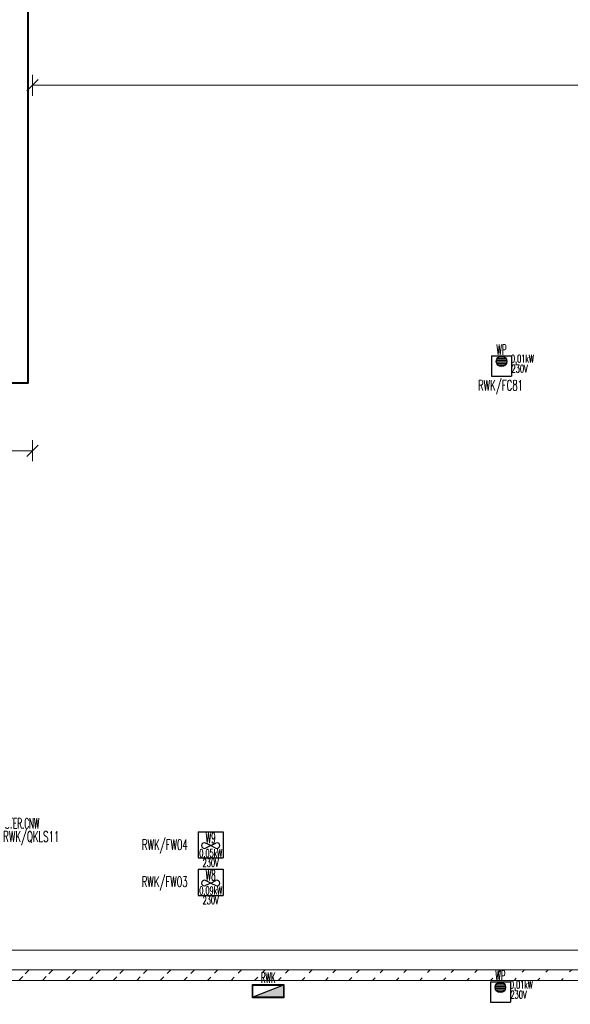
# Model space of a CAD drawing. Header units: millimetres. Extents: x -7955266 to 72030, y -46136 to 9299934.
# Tile 142 of 203: x -5129924 to -5119441, y 6615081 to 6633842. Entities that reach past the tile are written whole.
import ezdxf
from ezdxf.enums import TextEntityAlignment as Align

# ---------------------------------------------------------------- set-up
doc = ezdxf.new("R2010")
doc.units = ezdxf.units.MM
doc.header["$LTSCALE"] = 10
for name, color, linetype, lineweight in [('!XREF', 8, 'Continuous', 5), ('BMS_urzadzenia_nr_obw_magistrala', 140, 'Continuous', 13), ('BMS_urzadzenia_WE_WY', 30, 'Continuous', 20), ('IE_ATRYBUTY_ BLOCK_1', 7, 'Continuous', 25), ('IE_ATRYBUTY_ BLOCK_2', 7, 'Continuous', 18), ('IE_rozdzielnice', 1, 'Continuous', 25), ('IE_trasy kablowe', 6, 'Continuous', 18), ('IE_urzadzenia', 30, 'Continuous', 25), ('IE_urzadzenia_nr_obw', 94, 'Continuous', 20), ('IE_zwody', 140, 'Continuous', 40), ('XREF_E_PRZ24002_rzut dachu$0$0-DACH-ISTN', 8, 'Continuous', 5), ('XREF_E_PRZ24002_rzut dachu$0$DO-HALA-WYMIAR', 8, 'Continuous', 5)]:
    doc.layers.add(name, color=color, linetype=linetype, lineweight=lineweight)
doc.styles.add('ROMANS', font='romans.shx', dxfattribs={"width": 0.8})
doc.styles.add('XREF_E_PRZ24002_rzut dachu$0$CP_ATTR', font='ROMANS.SHX')
doc.styles.add('XREF_E_PRZ24002_rzut dachu$0$ROMANS', font='romans.shx', dxfattribs={"width": 0.8})
doc.dimstyles.new('XREF_E_PRZ24002_rzut dachu$0$STANDARD', dxfattribs={"dimscale": 1.4, "dimtxt": 21, "dimasz": 0.5, "dimexe": 0.2, "dimexo": 0.1, "dimgap": 6, "dimtad": 1, "dimdec": 1, "dimrnd": 0.5, "dimzin": 12, "dimdsep": 46, "dimtxsty": 'XREF_E_PRZ24002_rzut dachu$0$ROMANS', "dimblk1": 'XREF_E_PRZ24002_rzut dachu$0$Q', "dimblk2": 'XREF_E_PRZ24002_rzut dachu$0$Q', "dimsah": 1, "dimcen": 0.5, "dimse1": 1, "dimse2": 1, "dimclrd": 8, "dimclre": 8, "dimclrt": 7, "dimadec": 0, "dimazin": 0, "dimtfac": 1, "dimtdec": 1, "dimtix": 1, "dimtmove": 2, "dimatfit": 3, "dimldrblk": 'XREF_E_PRZ24002_rzut dachu$0$Q', "dimfxl": 1, "dimtolj": 1, "dimtzin": 12, "dimarcsym": 0})

# ---------------------------------------------------------------- blocks, each defined once
blk = doc.blocks.new('XREF_E_PRZ24002_rzut dachu$0$Q')
for p, q in [((0, 20), (0, -20)), ((10.6, 10.6), (-10.6, -10.6))]:
    blk.add_line(p, q)
blk = doc.blocks.new('*D283')
at = {"layer": 'XREF_E_PRZ24002_rzut dachu$0$DO-HALA-WYMIAR', "color": 8, "lineweight": -2, "transparency": 16777216}
blk.add_line((-268531.7, 268178), (-271277.7, 268178), dxfattribs=at)
at = {"layer": 'XREF_E_PRZ24002_rzut dachu$0$DO-HALA-WYMIAR', "color": 8, "linetype": 'ByBlock', "lineweight": -2, "transparency": 16777216, "rotation": 180}
blk.add_blockref('XREF_E_PRZ24002_rzut dachu$0$Q', (-271278.7, 268178), dxfattribs=at)
at = {"layer": 'XREF_E_PRZ24002_rzut dachu$0$DO-HALA-WYMIAR', "color": 8, "linetype": 'ByBlock', "lineweight": -2, "transparency": 16777216}
blk.add_blockref('XREF_E_PRZ24002_rzut dachu$0$Q', (-268530.7, 268178), dxfattribs=at)
at = {"layer": 'XREF_E_PRZ24002_rzut dachu$0$DO-HALA-WYMIAR', "color": 7, "transparency": 16777216, "insert": (-269904.7, 268211), "char_height": 42, "attachment_point": 5, "style": 'XREF_E_PRZ24002_rzut dachu$0$ROMANS'}
blk.add_mtext('\\A1;   2748', dxfattribs=at)
blk = doc.blocks.new('*D285')
at = {"layer": 'XREF_E_PRZ24002_rzut dachu$0$DO-HALA-WYMIAR', "color": 8, "lineweight": -2, "transparency": 16777216}
blk.add_line((-271279.7, 267481.4), (-276811.7, 267481.4), dxfattribs=at)
at = {"layer": 'XREF_E_PRZ24002_rzut dachu$0$DO-HALA-WYMIAR', "color": 8, "linetype": 'ByBlock', "lineweight": -2, "transparency": 16777216, "rotation": 180}
blk.add_blockref('XREF_E_PRZ24002_rzut dachu$0$Q', (-276812.7, 267481.4), dxfattribs=at)
at = {"layer": 'XREF_E_PRZ24002_rzut dachu$0$DO-HALA-WYMIAR', "color": 8, "linetype": 'ByBlock', "lineweight": -2, "transparency": 16777216}
blk.add_blockref('XREF_E_PRZ24002_rzut dachu$0$Q', (-271278.7, 267481.4), dxfattribs=at)
at = {"layer": 'XREF_E_PRZ24002_rzut dachu$0$DO-HALA-WYMIAR', "color": 7, "transparency": 16777216, "insert": (-274045.7, 267514.4), "char_height": 42, "attachment_point": 5, "style": 'XREF_E_PRZ24002_rzut dachu$0$ROMANS'}
blk.add_mtext('\\A1;5534', dxfattribs=at)
blk = doc.blocks.new('*D287')
at = {"layer": 'XREF_E_PRZ24002_rzut dachu$0$DO-HALA-WYMIAR', "color": 8, "lineweight": -2, "transparency": 16777216}
blk.add_line((-268531.7, 266529.5), (-276811.7, 266529.5), dxfattribs=at)
at = {"layer": 'XREF_E_PRZ24002_rzut dachu$0$DO-HALA-WYMIAR', "color": 8, "linetype": 'ByBlock', "lineweight": -2, "transparency": 16777216, "rotation": 180}
blk.add_blockref('XREF_E_PRZ24002_rzut dachu$0$Q', (-276812.7, 266529.5), dxfattribs=at)
at = {"layer": 'XREF_E_PRZ24002_rzut dachu$0$DO-HALA-WYMIAR', "color": 8, "linetype": 'ByBlock', "lineweight": -2, "transparency": 16777216}
blk.add_blockref('XREF_E_PRZ24002_rzut dachu$0$Q', (-268530.7, 266529.5), dxfattribs=at)
at = {"layer": 'XREF_E_PRZ24002_rzut dachu$0$DO-HALA-WYMIAR', "color": 7, "transparency": 16777216, "insert": (-272549.6, 266562.5), "char_height": 42, "attachment_point": 5, "style": 'XREF_E_PRZ24002_rzut dachu$0$ROMANS'}
blk.add_mtext('\\A1;8282', dxfattribs=at)
blk = doc.blocks.new('urzadzenie_wpust dachowy')
h = blk.add_hatch()
h.set_pattern_fill('ANSI31', color=256, scale=10, angle=315, style=0)
h.set_pattern_definition([(0, (3e-14, -297.45), (1e-14, 31.75), [])])
edge = h.paths.add_edge_path()
edge.add_arc((-1, -104), 100, 0, 360)
for p, q in [((-192, 0), (192, 0)), ((-192, 0), (-192, -384)), ((192, 0), (192, -384)), ((-192, -384), (192, -384))]:
    blk.add_line(p, q)
blk.add_circle((-1, -104), 100)
at = {"layer": 'BMS_urzadzenia_nr_obw_magistrala', "style": 'ROMANS', "width": 0.5, "flags": 8}
blk.add_attdef('ADR_BMS', (239, -153), '', height=150, dxfattribs=at)
at = {"layer": 'BMS_urzadzenia_WE_WY', "style": 'ROMANS', "width": 0.5, "flags": 8}
blk.add_attdef('BMS_WE_WY', (239, -358), '', height=150, dxfattribs=at)
at = {"layer": 'IE_ATRYBUTY_ BLOCK_1', "style": 'ROMANS', "width": 0.5, "flags": 8}
blk.add_attdef('TYP', text='', height=200, dxfattribs=at).set_placement((-1, 18), align=Align.CENTER)
at = {"layer": 'IE_ATRYBUTY_ BLOCK_2', "style": 'ROMANS', "width": 0.5, "flags": 8}
for tag, p in [('OPIS1', (-1, -366)), ('OPIS2', (-1, -759))]:
    blk.add_attdef(tag, text='', height=150, dxfattribs=at).set_placement(p, align=Align.CENTER)
at = {"layer": 'IE_urzadzenia_nr_obw', "style": 'ROMANS', "width": 0.5, "flags": 8}
blk.add_attdef('NR_OBW', text='', height=150, dxfattribs=at).set_placement((-1, -570), align=Align.CENTER)
blk = doc.blocks.new('urzadzenie_wentylator')
for p, q in [((-240, 0), (240, 0)), ((-240, 0), (-240, -500)), ((240, 0), (240, -500)), ((0, -266), (-99, -218)), ((0, -266), (-99, -313)), ((0, -266), (99, -218)), ((0, -266), (99, -313)), ((-240, -500), (240, -500))]:
    blk.add_line(p, q)
for centre, start, end in [((-122, -267), 64.5721, 178.2038), ((-122, -264), 181.7962, 295.4279), ((122, -267), 1.7962, 115.4279), ((122, -264), 244.5721, 358.2038)]:
    blk.add_arc(centre, 54, start, end)
at = {"layer": 'BMS_urzadzenia_nr_obw_magistrala', "style": 'ROMANS', "width": 0.5, "flags": 8}
blk.add_attdef('ADR_BMS', (289, -362), '', height=150, dxfattribs=at)
at = {"layer": 'BMS_urzadzenia_WE_WY', "style": 'ROMANS', "width": 0.5, "flags": 8}
blk.add_attdef('BMS_WE_WY', (289, -567), '', height=150, dxfattribs=at)
at = {"layer": 'IE_ATRYBUTY_ BLOCK_1', "style": 'ROMANS', "width": 0.5, "flags": 8}
blk.add_attdef('TYP', text='', height=200, dxfattribs=at).set_placement((0, -217), align=Align.CENTER)
at = {"layer": 'IE_ATRYBUTY_ BLOCK_2', "style": 'ROMANS', "width": 0.5, "flags": 8}
for tag, p in [('OPIS2', (0, -484)), ('OPIS1', (0, -668))]:
    blk.add_attdef(tag, text='', height=150, dxfattribs=at).set_placement(p, align=Align.CENTER)
at = {"layer": 'IE_urzadzenia_nr_obw', "style": 'ROMANS', "width": 0.5, "flags": 8}
blk.add_attdef('NR_OBW', (289, -176), '', height=150, dxfattribs=at)
blk = doc.blocks.new('rozdzielnica')
h = blk.add_hatch(color=256)
h.paths.add_polyline_path([(-290, -10), (290, -10), (290, -240), (-290, -240)], flags=16)
h.paths.add_polyline_path([(-300, 0), (300, 0), (300, -250), (-300, -250)])
blk.add_hatch(color=256).paths.add_polyline_path([(-290, -240), (290, -240), (290, -10)])
blk.add_line((290, -10), (-290, -240))
for points in [[(-300, 0), (300, 0), (300, -250), (-300, -250)], [(-290, -10), (290, -10), (290, -240), (-290, -240)]]:
    blk.add_lwpolyline(points, close=True)
at = {"layer": 'BMS_urzadzenia_nr_obw_magistrala', "style": 'ROMANS', "width": 0.5, "flags": 8}
blk.add_attdef('ADR_BMS', (348, -183), '', height=150, dxfattribs=at)
at = {"layer": 'BMS_urzadzenia_WE_WY', "style": 'ROMANS', "width": 0.5, "flags": 8}
blk.add_attdef('BMS_WE_WY', (348, -388), '', height=150, dxfattribs=at)
at = {"layer": 'IE_ATRYBUTY_ BLOCK_1', "style": 'ROMANS', "width": 0.5, "flags": 8}
blk.add_attdef('TYP', text='', height=200, dxfattribs=at).set_placement((0, 33), align=Align.CENTER)
at = {"layer": 'IE_ATRYBUTY_ BLOCK_2', "style": 'ROMANS', "width": 0.5, "flags": 8}
for tag, p in [('OPIS1', (0, -442)), ('OPIS2', (0, -642))]:
    blk.add_attdef(tag, text='', height=150, dxfattribs=at).set_placement(p, align=Align.CENTER)
at = {"layer": 'IE_urzadzenia_nr_obw', "style": 'ROMANS', "width": 0.5, "flags": 8}
blk.add_attdef('NR_OBW', (348, 3), '', height=150, dxfattribs=at)
blk = doc.blocks.new('urzadzenie_ogolne')
blk.add_hatch(color=256).paths.add_polyline_path([(-237, -401), (-174, -353), (-216, -325)])
for p, q in [((-114, -72), (-253, -236)), ((-253, -236), (-64, -162)), ((-64, -162), (-237, -401)), ((-216, -325), (-237, -401)), ((-237, -401), (-174, -353)), ((-216, -325), (-174, -353)), ((-17, -250), (333, -250))]:
    blk.add_line(p, q)
at = {"const_width": 10}
blk.add_lwpolyline([(-300, 0), (350, 0), (350, -450), (-300, -450), (-300, 0)], dxfattribs=at)
at = {"layer": 'BMS_urzadzenia_nr_obw_magistrala', "style": 'ROMANS', "width": 0.5, "flags": 8}
blk.add_attdef('ADR_BMS', (399, -362), '', height=150, dxfattribs=at)
at = {"layer": 'BMS_urzadzenia_WE_WY', "style": 'ROMANS', "width": 0.5, "flags": 8}
blk.add_attdef('BMS_WE_WY', (399, -567), '', height=150, dxfattribs=at)
at = {"layer": 'IE_ATRYBUTY_ BLOCK_1', "style": 'ROMANS', "width": 0.5, "flags": 8}
blk.add_attdef('TYP', text='', height=200, dxfattribs=at).set_placement((133, -225), align=Align.CENTER)
at = {"layer": 'IE_ATRYBUTY_ BLOCK_2', "style": 'ROMANS', "width": 0.5, "flags": 8}
for tag, p in [('OPIS2', (133, -425)), ('OPIS1', (0, -650))]:
    blk.add_attdef(tag, text='', height=150, dxfattribs=at).set_placement(p, align=Align.CENTER)
at = {"layer": 'IE_urzadzenia_nr_obw', "style": 'ROMANS', "width": 0.5, "flags": 8}
blk.add_attdef('NR_OBW', (399, -176), '', height=150, dxfattribs=at)
blk = doc.blocks.new('XREF_E_PRZ24002_rzut dachu')
at = {"layer": 'XREF_E_PRZ24002_rzut dachu$0$0-DACH-ISTN', "linetype": 'ByBlock', "style": 'XREF_E_PRZ24002_rzut dachu$0$CP_ATTR', "flags": 9}
for tag, p, height, width in [('NAME', (-279644.05, 267204.19), 0.01, 3.078589), ('PRODUCER', (-279644.05, 267204.19), 0.01, 3.078589), ('PRODUCT-TYPE', (-279644.05, 267204.19), 0.01, 3.078589), ('ARTICLE', (-279644.05, 267204.19), 0.01, 3.078589), ('FLOW', (-279644.05, 267204.19), 0.01, 3.078589), ('OTHER', (-279644.05, 267204.19), 0.01, 3.078589), ('NAME', (-279398.18, 267206.19), 0.01, 2.430116), ('PRODUCER', (-279398.18, 267206.19), 0.01, 2.430116), ('PRODUCT-TYPE', (-279398.18, 267206.19), 0.01, 2.430116), ('ARTICLE', (-279398.18, 267206.19), 0.01, 2.430116), ('FLOW', (-279398.18, 267206.19), 0.01, 2.430116), ('OTHER', (-279398.18, 267206.19), 0.01, 2.430116), ('NAME', (-279880.82, 267079.33), 0.01, 0.520644), ('PRODUCER', (-279880.82, 267079.33), 0.01, 0.520644), ('PRODUCT-TYPE', (-279880.82, 267079.33), 0.01, 0.520644), ('ARTICLE', (-279880.82, 267079.33), 0.01, 0.520644), ('FLOW', (-279880.82, 267079.33), 0.01, 0.520644), ('OTHER', (-279880.82, 267079.33), 0.01, 0.520644), ('NAME', (-279828.75, 267079.33), 0.0001, 1), ('PRODUCER', (-279828.75, 267079.33), 0.0001, 1), ('PRODUCT-TYPE', (-279828.75, 267079.33), 0.0001, 1), ('ARTICLE', (-279828.75, 267079.33), 0.0001, 1), ('FLOW', (-279828.75, 267079.33), 0.0001, 1), ('OTHER', (-279828.75, 267079.33), 0.0001, 1), ('NAME', (-279558.18, 266590.11), 0.0001, 1), ('PRODUCER', (-279558.18, 266590.11), 0.0001, 1), ('PRODUCT-TYPE', (-279558.18, 266590.11), 0.0001, 1), ('ARTICLE', (-279558.18, 266590.11), 0.0001, 1), ('FLOW', (-279558.18, 266590.11), 0.0001, 1), ('OTHER', (-279558.18, 266590.11), 0.0001, 1), ('NAME', (-280739.27, 251288.91), 0.0001, 1), ('PRODUCER', (-280739.27, 251288.91), 0.0001, 1), ('PRODUCT-TYPE', (-280739.27, 251288.91), 0.0001, 1), ('ARTICLE', (-280739.27, 251288.91), 0.0001, 1), ('FLOW', (-280739.27, 251288.91), 0.0001, 1), ('OTHER', (-280739.27, 251288.91), 0.0001, 1), ('NAME', (-280605.65, 251288.91), 0.0001, 1), ('PRODUCER', (-280605.65, 251288.91), 0.0001, 1), ('PRODUCT-TYPE', (-280605.65, 251288.91), 0.0001, 1), ('ARTICLE', (-280605.65, 251288.91), 0.0001, 1), ('FLOW', (-280605.65, 251288.91), 0.0001, 1), ('OTHER', (-280605.65, 251288.91), 0.0001, 1), ('NAME', (-279957.38, 251288.91), 0.0001, 1), ('PRODUCER', (-279957.38, 251288.91), 0.0001, 1), ('PRODUCT-TYPE', (-279957.38, 251288.91), 0.0001, 1), ('ARTICLE', (-279957.38, 251288.91), 0.0001, 1), ('FLOW', (-279957.38, 251288.91), 0.0001, 1), ('OTHER', (-279957.38, 251288.91), 0.0001, 1)]:
    blk.add_attdef(tag, p, '', height=height, dxfattribs=dict(at, width=width))
for tag, p, height, rotation, width in [('PRODUCT-TYPE', (-279196.19, 267204.19), 0.0001, 180, 1), ('NAME', (-279196.19, 267204.19), 0.0001, 180, 1), ('PRODUCER', (-279196.19, 267204.19), 0.0001, 180, 1), ('ARTICLE', (-279196.19, 267204.19), 0.0001, 180, 1), ('FLOW', (-279196.19, 267204.19), 0.0001, 180, 1), ('OTHER', (-279196.19, 267204.19), 0.0001, 180, 1), ('PRODUCT-TYPE', (-279109.07, 267204.19), 0.015, 180, 0.580797), ('PRODUCER', (-279109.07, 267204.19), 0.015, 180, 0.580797), ('ARTICLE', (-279109.07, 267204.19), 0.015, 180, 0.580797), ('NAME', (-279109.07, 267204.19), 0.015, 180, 0.580797), ('FLOW', (-279109.07, 267204.19), 0.015, 180, 0.580797), ('OTHER', (-279109.07, 267204.19), 0.015, 180, 0.580797), ('NAME', (-279015.17, 267206.19), 0.0001, 180, 1), ('PRODUCER', (-279015.17, 267206.19), 0.0001, 180, 1), ('PRODUCT-TYPE', (-279015.17, 267206.19), 0.0001, 180, 1), ('ARTICLE', (-279015.17, 267206.19), 0.0001, 180, 1), ('FLOW', (-279015.17, 267206.19), 0.0001, 180, 1), ('OTHER', (-279015.17, 267206.19), 0.0001, 180, 1), ('PRODUCT-TYPE', (-278926.22, 267206.19), 0.015, 180, 0.592965), ('PRODUCER', (-278926.22, 267206.19), 0.015, 180, 0.592965), ('ARTICLE', (-278926.22, 267206.19), 0.015, 180, 0.592965), ('NAME', (-278926.22, 267206.19), 0.015, 180, 0.592965), ('FLOW', (-278926.22, 267206.19), 0.015, 180, 0.592965), ('OTHER', (-278926.22, 267206.19), 0.015, 180, 0.592965), ('NAME', (-281343.26, 251313.16), 0.0001, 180, 1), ('PRODUCER', (-281343.26, 251313.16), 0.0001, 180, 1), ('PRODUCT-TYPE', (-281343.26, 251313.16), 0.0001, 180, 1), ('ARTICLE', (-281343.26, 251313.16), 0.0001, 180, 1), ('FLOW', (-281343.26, 251313.16), 0.0001, 180, 1), ('OTHER', (-281343.26, 251313.16), 0.0001, 180, 1), ('NAME', (-281440.06, 251297.51), 0.0001, 135, 1), ('PRODUCER', (-281440.06, 251297.51), 0.0001, 135, 1), ('PRODUCT-TYPE', (-281440.06, 251297.51), 0.0001, 135, 1), ('ARTICLE', (-281440.06, 251297.51), 0.0001, 135, 1), ('FLOW', (-281440.06, 251297.51), 0.0001, 135, 1), ('OTHER', (-281440.06, 251297.51), 0.0001, 135, 1), ('NAME', (-281127.88, 251288.91), 0.0001, 180, 1), ('PRODUCER', (-281127.88, 251288.91), 0.0001, 180, 1), ('PRODUCT-TYPE', (-281127.88, 251288.91), 0.0001, 180, 1), ('ARTICLE', (-281127.88, 251288.91), 0.0001, 180, 1), ('FLOW', (-281127.88, 251288.91), 0.0001, 180, 1), ('OTHER', (-281127.88, 251288.91), 0.0001, 180, 1), ('NAME', (-281411.29, 251268.73), 0.0001, 315, 1), ('PRODUCER', (-281411.29, 251268.73), 0.0001, 315, 1), ('PRODUCT-TYPE', (-281411.29, 251268.73), 0.0001, 315, 1), ('ARTICLE', (-281411.29, 251268.73), 0.0001, 315, 1), ('FLOW', (-281411.29, 251268.73), 0.0001, 315, 1), ('OTHER', (-281411.29, 251268.73), 0.0001, 315, 1)]:
    blk.add_attdef(tag, p, '', height=height, rotation=rotation, dxfattribs=dict(at, width=width))
at = {"layer": 'XREF_E_PRZ24002_rzut dachu$0$0-DACH-ISTN', "linetype": 'ByBlock', "style": 'XREF_E_PRZ24002_rzut dachu$0$CP_ATTR', "text_generation_flag": 4, "width": 1, "flags": 9}
for tag, p, rotation in [('NAME', (-279463.18, 267141.19), 90), ('PRODUCER', (-279463.18, 267141.19), 90), ('PRODUCT-TYPE', (-279463.18, 267141.19), 90), ('ARTICLE', (-279463.18, 267141.19), 90), ('FLOW', (-279463.18, 267141.19), 90), ('OTHER', (-279463.18, 267141.19), 90), ('NAME', (-281127.88, 251288.91), 180), ('PRODUCER', (-281127.88, 251288.91), 180), ('PRODUCT-TYPE', (-281127.88, 251288.91), 180), ('ARTICLE', (-281127.88, 251288.91), 180), ('FLOW', (-281127.88, 251288.91), 180), ('OTHER', (-281127.88, 251288.91), 180)]:
    blk.add_attdef(tag, p, '', height=0.0001, rotation=rotation, dxfattribs=at)
at = {"layer": 'XREF_E_PRZ24002_rzut dachu$0$0-DACH-ISTN', "linetype": 'ByBlock', "style": 'XREF_E_PRZ24002_rzut dachu$0$CP_ATTR', "flags": 9}
for tag, p, height, rotation in [('PRODUCT-TYPE', (-279586.68, 266526.19), 0.0025, 180), ('PRODUCER', (-279586.68, 266526.19), 0.0025, 180), ('ARTICLE', (-279586.68, 266526.19), 0.0025, 180), ('NAME', (-279586.68, 266526.19), 0.0025, 180), ('FLOW', (-279586.68, 266526.19), 0.0025, 180), ('OTHER', (-279586.68, 266526.19), 0.0025, 180), ('NAME', (-281440.06, 251297.51), 0.0001, 315), ('PRODUCER', (-281440.06, 251297.51), 0.0001, 315), ('PRODUCT-TYPE', (-281440.06, 251297.51), 0.0001, 315), ('ARTICLE', (-281440.06, 251297.51), 0.0001, 315), ('FLOW', (-281440.06, 251297.51), 0.0001, 315), ('OTHER', (-281440.06, 251297.51), 0.0001, 315), ('NAME', (-281117.1, 251288.91), 0.0001, 180), ('PRODUCER', (-281117.1, 251288.91), 0.0001, 180), ('PRODUCT-TYPE', (-281117.1, 251288.91), 0.0001, 180), ('ARTICLE', (-281117.1, 251288.91), 0.0001, 180), ('FLOW', (-281117.1, 251288.91), 0.0001, 180), ('OTHER', (-281117.1, 251288.91), 0.0001, 180), ('NAME', (-280739.27, 251288.91), 0.0001, 180), ('PRODUCER', (-280739.27, 251288.91), 0.0001, 180), ('PRODUCT-TYPE', (-280739.27, 251288.91), 0.0001, 180), ('ARTICLE', (-280739.27, 251288.91), 0.0001, 180), ('FLOW', (-280739.27, 251288.91), 0.0001, 180), ('OTHER', (-280739.27, 251288.91), 0.0001, 180), ('NAME', (-279957.38, 251288.91), 0.0001, 180), ('PRODUCER', (-279957.38, 251288.91), 0.0001, 180), ('PRODUCT-TYPE', (-279957.38, 251288.91), 0.0001, 180), ('ARTICLE', (-279957.38, 251288.91), 0.0001, 180), ('FLOW', (-279957.38, 251288.91), 0.0001, 180), ('OTHER', (-279957.38, 251288.91), 0.0001, 180)]:
    blk.add_attdef(tag, p, '', height=height, rotation=rotation, dxfattribs=at)
at = {"layer": 'XREF_E_PRZ24002_rzut dachu$0$0-DACH-ISTN', "linetype": 'ByBlock', "style": 'XREF_E_PRZ24002_rzut dachu$0$CP_ATTR'}
for tag, p, height, flags in [('GROUP', (-281520.03, 251451.25), 0.00005, 1), ('NUMBER', (-281520.03, 251451.25), 0.00005, 1), ('PRODUCER', (-281520.03, 251451.25), 0.00005, 1), ('ARTICLE', (-281520.03, 251451.25), 0.00005, 1), ('PRODUCT-TYPE', (-281520.03, 251451.25), 0.00005, 1), ('ORDER-NO', (-281520.03, 251451.25), 0.00005, 1), ('CHARACTER', (-281520.03, 251451.25), 0.00005, 1), ('DN', (-281520.03, 251451.25), 0.00005, 1), ('NAME', (-281520.03, 251451.25), 0.00005, 1), ('TEMPERATURE', (-281520.03, 251451.25), 0.00005, 1), ('FLOW', (-281520.03, 251451.25), 0.00005, 1), ('POWER', (-281520.03, 251451.25), 0.00005, 1), ('VOLTAGE', (-281520.03, 251451.25), 0.00005, 1), ('WEIGHT', (-281520.03, 251451.25), 0.00005, 1), ('PN', (-281520.03, 251451.25), 0.00005, 1), ('H', (-281520.03, 251451.25), 0.00005, 1), ('VAL', (-281520.03, 251451.25), 0.00005, 1), ('NAME', (-281343.26, 251313.16), 0.0001, 9), ('PRODUCER', (-281343.26, 251313.16), 0.0001, 9), ('PRODUCT-TYPE', (-281343.26, 251313.16), 0.0001, 9), ('ARTICLE', (-281343.26, 251313.16), 0.0001, 9), ('FLOW', (-281343.26, 251313.16), 0.0001, 9), ('OTHER', (-281343.26, 251313.16), 0.0001, 9), ('NAME', (-281127.88, 251288.91), 0.0001, 9), ('PRODUCER', (-281127.88, 251288.91), 0.0001, 9), ('PRODUCT-TYPE', (-281127.88, 251288.91), 0.0001, 9), ('ARTICLE', (-281127.88, 251288.91), 0.0001, 9), ('FLOW', (-281127.88, 251288.91), 0.0001, 9), ('OTHER', (-281127.88, 251288.91), 0.0001, 9), ('NAME', (-280750.05, 251288.91), 0.0001, 9), ('PRODUCER', (-280750.05, 251288.91), 0.0001, 9), ('PRODUCT-TYPE', (-280750.05, 251288.91), 0.0001, 9), ('ARTICLE', (-280750.05, 251288.91), 0.0001, 9), ('FLOW', (-280750.05, 251288.91), 0.0001, 9), ('OTHER', (-280750.05, 251288.91), 0.0001, 9), ('NAME', (-280647.27, 251288.91), 0.0001, 9), ('PRODUCER', (-280647.27, 251288.91), 0.0001, 9), ('PRODUCT-TYPE', (-280647.27, 251288.91), 0.0001, 9), ('ARTICLE', (-280647.27, 251288.91), 0.0001, 9), ('FLOW', (-280647.27, 251288.91), 0.0001, 9), ('OTHER', (-280647.27, 251288.91), 0.0001, 9), ('NAME', (-281393.61, 251261.41), 0.0001, 9), ('PRODUCER', (-281393.61, 251261.41), 0.0001, 9), ('PRODUCT-TYPE', (-281393.61, 251261.41), 0.0001, 9), ('ARTICLE', (-281393.61, 251261.41), 0.0001, 9), ('FLOW', (-281393.61, 251261.41), 0.0001, 9), ('OTHER', (-281393.61, 251261.41), 0.0001, 9), ('GROUP', (-281345.5, 250753.98), 0.00005, 1), ('NUMBER', (-281345.5, 250753.98), 0.00005, 1), ('PRODUCER', (-281345.5, 250753.98), 0.00005, 1), ('ARTICLE', (-281345.5, 250753.98), 0.00005, 1), ('PRODUCT-TYPE', (-281345.5, 250753.98), 0.00005, 1), ('ORDER-NO', (-281345.5, 250753.98), 0.00005, 1), ('CHARACTER', (-281345.5, 250753.98), 0.00005, 1), ('DN', (-281345.5, 250753.98), 0.00005, 1), ('NAME', (-281345.5, 250753.98), 0.00005, 1), ('TEMPERATURE', (-281345.5, 250753.98), 0.00005, 1), ('FLOW', (-281345.5, 250753.98), 0.00005, 1), ('POWER', (-281345.5, 250753.98), 0.00005, 1), ('VOLTAGE', (-281345.5, 250753.98), 0.00005, 1), ('WEIGHT', (-281345.5, 250753.98), 0.00005, 1), ('PN', (-281345.5, 250753.98), 0.00005, 1), ('H', (-281345.5, 250753.98), 0.00005, 1), ('VAL', (-281345.5, 250753.98), 0.00005, 1)]:
    blk.add_attdef(tag, p, '', height=height, dxfattribs=dict(at, flags=flags))
at = {"layer": 'XREF_E_PRZ24002_rzut dachu$0$0-DACH-ISTN', "linetype": 'ByBlock', "style": 'XREF_E_PRZ24002_rzut dachu$0$CP_ATTR', "text_generation_flag": 4, "width": 1, "flags": 9}
for tag in ['NAME', 'PRODUCER', 'PRODUCT-TYPE', 'ARTICLE', 'FLOW', 'OTHER']:
    blk.add_attdef(tag, (-280739.27, 251288.91), '', height=0.0001, dxfattribs=at)
at = {"layer": 'XREF_E_PRZ24002_rzut dachu$0$0-DACH-ISTN', "linetype": 'ByBlock', "style": 'XREF_E_PRZ24002_rzut dachu$0$CP_ATTR', "flags": 9}
for tag, p in [('GROUP', (-280584.33, 251288.18)), ('ARTICLE', (-280584.33, 251288.17)), ('PRODUCT-TYPE', (-280584.33, 251288.17)), ('ORDER-NO', (-280584.33, 251288.16)), ('PRODUCER', (-280584.33, 251288.16)), ('NAME', (-280584.32, 251288.18)), ('NUMBER', (-280584.33, 251288.18)), ('TEMPERATURE', (-280584.31, 251288.18)), ('FLOW', (-280584.31, 251288.18)), ('CHARACTER', (-280584.31, 251288.17)), ('POWER', (-280584.31, 251288.16)), ('VOLTAGE', (-280584.31, 251288.16)), ('PN', (-280584.3, 251288.18)), ('OTHER', (-280584.3, 251288.18)), ('DN', (-280584.3, 251288.17))]:
    blk.add_attdef(tag, text='', height=0.002, dxfattribs=at).set_placement(p, align=Align.MIDDLE_LEFT)
at = {"layer": 'XREF_E_PRZ24002_rzut dachu$0$0-DACH-ISTN', "linetype": 'ByBlock', "style": 'XREF_E_PRZ24002_rzut dachu$0$CP_ATTR', "width": 1, "flags": 9}
for tag, height, p in [('GROUP', 0.00158, (-279928.78, 251288.33)), ('ARTICLE', 0.00158, (-279928.78, 251288.33)), ('PRODUCT-TYPE', 0.00158, (-279928.78, 251288.33)), ('ORDER-NO', 0.00157, (-279928.78, 251288.32)), ('PRODUCER', 0.00158, (-279928.78, 251288.32)), ('NAME', 0.00158, (-279928.77, 251288.34)), ('NUMBER', 0.00158, (-279928.78, 251288.34)), ('TEMPERATURE', 0.00158, (-279928.77, 251288.34)), ('OTHER', 0.00158, (-279928.76, 251288.34)), ('CHARACTER', 0.00158, (-279928.76, 251288.33)), ('FLOW', 0.00158, (-279928.76, 251288.33)), ('POWER', 0.00158, (-279928.76, 251288.32)), ('VOLTAGE', 0.00158, (-279928.76, 251288.32)), ('DN', 0.00158, (-279928.75, 251288.33)), ('PN', 0.00158, (-279928.75, 251288.33))]:
    blk.add_attdef(tag, text='', height=height, dxfattribs=at).set_placement(p, align=Align.MIDDLE_LEFT)
at = {"layer": 'XREF_E_PRZ24002_rzut dachu$0$DO-HALA-WYMIAR'}
dim = blk.add_linear_dim(base=(-271278.68, 268178), p1=(-268530.68, 268158, 0), p2=(-271278.68, 268178, 0), text='   <>', dimstyle='XREF_E_PRZ24002_rzut dachu$0$STANDARD', override={"dimscale": 2}, dxfattribs=at)
dim.commit()
dim.dimension.update_dxf_attribs({"geometry": '*D283', "text_midpoint": (-269904.68, 268211)})
dim = blk.add_linear_dim(base=(-276812.68, 267481.4), p1=(-271278.68, 267608.83, 0), p2=(-276812.68, 267593.25, 0), dimstyle='XREF_E_PRZ24002_rzut dachu$0$STANDARD', override={"dimscale": 2}, dxfattribs=at)
dim.commit()
dim.dimension.update_dxf_attribs({"geometry": '*D285', "text_midpoint": (-274045.68, 267514.4)})
dim = blk.add_linear_dim(base=(-276812.68, 266529.49), p1=(-268530.68, 266454.62, 0), p2=(-276812.68, 266454.62, 0), dimstyle='XREF_E_PRZ24002_rzut dachu$0$STANDARD', override={"dimscale": 2}, dxfattribs=at)
dim.commit()
dim.dimension.update_dxf_attribs({"geometry": '*D287', "text_midpoint": (-272549.58, 266562.49), "dimtype": 160})

msp = doc.modelspace()

# ---------------------------------------------------------------- hatches: boundary and pattern name
at = {"layer": 'IE_trasy kablowe'}
h = msp.add_hatch(dxfattribs=at)
h.set_pattern_fill('ANSI31', color=256, scale=100, style=0)
h.set_pattern_definition([(45, (-5196221.15, 6620649.22), (-224.5064, 224.5064), [])])
edge = h.paths.add_edge_path()
edge.add_line((-5164589, 6615735), (-5108571, 6615735))
edge.add_line((-5164589, 6615535), (-5108571, 6615535))

# ---------------------------------------------------------------- linework, layer by layer
for p, q in [((-5164589, 6615735), (-5108571, 6615735)), ((-5164589, 6615535), (-5108571, 6615535))]:
    msp.add_line(p, q, dxfattribs=at)
at = {"layer": 'IE_zwody'}
msp.add_lwpolyline([(-5102111, 6635554), (-5129771, 6635554), (-5129771, 6626917), (-5185311, 6626917), (-5185311, 6613468)], dxfattribs=at)

# ---------------------------------------------------------------- block references
at = {"layer": '!XREF', "xscale": 10, "yscale": 10, "zscale": 10}
msp.add_blockref('XREF_E_PRZ24002_rzut dachu', (-2416894, 3950814, 0), dxfattribs=at)
at = {"layer": 'IE_rozdzielnice'}
msp.add_blockref('rozdzielnica', (-5125193, 6615456), dxfattribs=at).add_auto_attribs({'TYP': 'RWK'})
at = {"layer": 'IE_urzadzenia'}
ref = msp.add_blockref('urzadzenie_wpust dachowy', (-5120750, 6627436), dxfattribs=at)
ref.add_attrib('OPIS1', '0,01kW', dxfattribs={"layer": 'IE_ATRYBUTY_ BLOCK_2', "height": 150, "style": 'ROMANS', "width": 0.5, "flags": 8}).set_placement((-5120353, 6627309), align=Align.CENTER)
ref.add_attrib('OPIS2', '230V', dxfattribs={"layer": 'IE_ATRYBUTY_ BLOCK_2', "height": 150, "style": 'ROMANS', "width": 0.5, "flags": 8}).set_placement((-5120405, 6627117), align=Align.CENTER)
ref.add_attrib('TYP', 'WP', dxfattribs={"layer": 'IE_ATRYBUTY_ BLOCK_1', "height": 200, "style": 'ROMANS', "width": 0.5, "flags": 8}).set_placement((-5120751, 6627454), align=Align.CENTER)
ref = msp.add_blockref('urzadzenie_ogolne', (-5130650, 6618643), dxfattribs=at)
ref.add_attrib('TYP', 'STER.CNW', dxfattribs={"layer": 'IE_ATRYBUTY_ BLOCK_1', "height": 200, "style": 'ROMANS', "width": 0.5, "flags": 8}).set_placement((-5129877, 6618428), align=Align.CENTER)
ref.add_attrib('OPIS1', '230V', dxfattribs={"layer": 'IE_ATRYBUTY_ BLOCK_2', "height": 150, "style": 'ROMANS', "width": 0.5, "flags": 8}).set_placement((-5130650, 6617993), align=Align.CENTER)
ref.add_attrib('OPIS2', '0,2kW', dxfattribs={"layer": 'IE_ATRYBUTY_ BLOCK_2', "height": 150, "style": 'ROMANS', "width": 0.5, "flags": 8}).set_placement((-5130516, 6618218), align=Align.CENTER)
for p, values in [((-5126288, 6618370), {'TYP': 'W9', 'OPIS2': '0,05kW', 'OPIS1': '230V'}), ((-5126288, 6617657), {'TYP': 'W8', 'OPIS2': '0,09kW', 'OPIS1': '230V'})]:
    msp.add_blockref('urzadzenie_wentylator', p, dxfattribs=at).add_auto_attribs(values)
ref = msp.add_blockref('urzadzenie_wpust dachowy', (-5120771, 6615508), dxfattribs=at)
ref.add_attrib('OPIS1', '0,01kW', dxfattribs={"layer": 'IE_ATRYBUTY_ BLOCK_2', "height": 150, "style": 'ROMANS', "width": 0.5, "flags": 8}).set_placement((-5120374, 6615381), align=Align.CENTER)
ref.add_attrib('OPIS2', '230V', dxfattribs={"layer": 'IE_ATRYBUTY_ BLOCK_2', "height": 150, "style": 'ROMANS', "width": 0.5, "flags": 8}).set_placement((-5120426, 6615189), align=Align.CENTER)
ref.add_attrib('TYP', 'WP', dxfattribs={"layer": 'IE_ATRYBUTY_ BLOCK_1', "height": 200, "style": 'ROMANS', "width": 0.5, "flags": 8}).set_placement((-5120771, 6615525), align=Align.CENTER)

# ---------------------------------------------------------------- texts
at = {"layer": 'IE_urzadzenia_nr_obw', "style": 'ROMANS', "width": 0.6}
for s, p in [('RWK/FC81', (-5121199, 6626774, 0)), ('RWK/QKLS11', (-5130240, 6618178, 0)), ('RWK/FW04', (-5127598, 6618023, 0)), ('RWK/FW03', (-5127602, 6617318, 0))]:
    msp.add_text(s, height=200, dxfattribs=at).set_placement(p)

doc.saveas('drawing.dxf')
